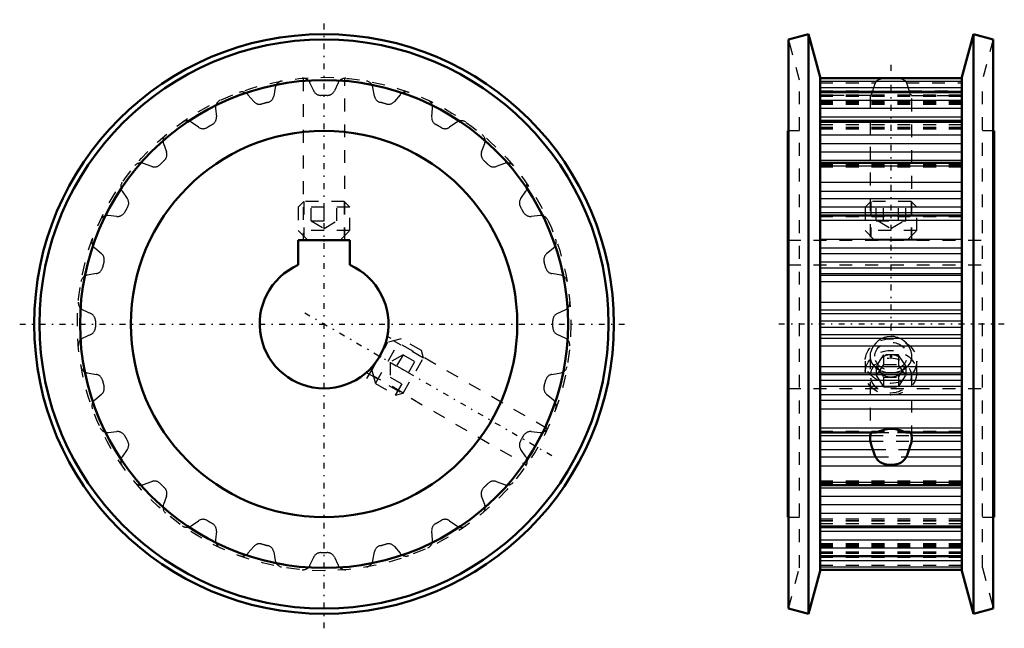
# Model space of a CAD drawing. Header units: millimetres. Extents: x -1 to 163, y 0 to 171.
# Tile 3 of 3: x 87 to 163, y 62 to 109. Entities that reach past the tile are written whole.
import ezdxf

# ---------------------------------------------------------------- set-up
doc = ezdxf.new("R2010")
doc.units = ezdxf.units.MM
doc.linetypes.add('Center', pattern=[1.5, 0.45, -0.5, 0.05, -0.5])
doc.linetypes.add('Dashed', pattern=[2, 1, -1])
for name, color, linetype, lineweight in [('2d ConnectionPoints', 7, 'Continuous', 50), ('AM_4', 3, 'Continuous', 25), ('AM_5', 3, 'Continuous', 25), ('center', 4, 'Center', 25), ('hidden', 3, 'Dashed', 25), ('vis', 1, 'Continuous', 50)]:
    doc.layers.add(name, color=color, linetype=linetype, lineweight=lineweight)

# ---------------------------------------------------------------- blocks, each defined once
blk = doc.blocks.new('10_SET_SCREW4_3_1_0_in_MTP24XL037_A_C10_900')
at = {"layer": 'AM_5', "linetype": 'Dashed'}
for p, q in [((113.83, 81.268), (115.83, 84.732)), ((118.213, 82.86), (115.893, 84.2)), ((116.643, 80.14), (114.322, 81.48))]:
    blk.add_line(p, q, dxfattribs=at)
at = {"layer": 'hidden'}
for p, q in [((114.205, 81.917), (115.455, 84.083)), ((114.48, 80.893), (116.48, 84.357)), ((116.48, 84.357), (115.455, 84.083)), ((118.056, 83.447), (116.48, 84.357)), ((116.056, 79.983), (118.056, 83.447)), ((118.213, 82.86), (118.056, 83.447)), ((116.629, 83.116), (115.629, 81.384)), ((116.629, 83.116), (115.629, 82.539)), ((116.629, 83.116), (117.928, 82.366)), ((116.643, 80.14), (118.213, 82.86)), ((114.205, 81.917), (114.48, 80.893)), ((115.629, 82.539), (115.629, 81.384)), ((116.129, 82.25), (117.428, 81.5)), ((115.629, 81.384), (116.928, 80.634)), ((114.48, 80.893), (116.056, 79.983)), ((116.056, 79.983), (116.643, 80.14))]:
    blk.add_line(p, q, dxfattribs=at)
blk = doc.blocks.new('11_SET_SCREW4_3_2_0_in_MTP24XL037_A_C10_900')
at = {"layer": 'AM_5', "linetype": 'Dashed'}
for p, q in [((108.93, 95), (108.93, 92.32)), ((112.07, 95), (112.07, 92.32)), ((112.5, 92), (108.5, 92))]:
    blk.add_line(p, q, dxfattribs=at)
at = {"layer": 'hidden'}
for p, q in [((108.93, 95), (108.5, 94.57)), ((112.07, 95), (108.93, 95)), ((109.5, 93.5), (109.5, 95)), ((110.5, 93.5), (110.5, 95)), ((111.5, 93.5), (111.5, 95)), ((112.5, 94.57), (112.07, 95)), ((112.5, 94.57), (108.5, 94.57)), ((108.5, 94.57), (108.5, 92.75)), ((112.5, 92.75), (112.5, 94.57)), ((109.5, 93.5), (111.5, 93.5)), ((109.5, 93.5), (110.5, 92.923)), ((110.5, 92.923), (111.5, 93.5)), ((108.5, 92.75), (109.25, 92)), ((112.5, 92.75), (108.5, 92.75)), ((111.75, 92), (112.5, 92.75))]:
    blk.add_line(p, q, dxfattribs=at)
blk = doc.blocks.new('12_MTP24XL037_A_C10_b_0_in_MTP24XL037_A_C10_900')
at = {"layer": 'AM_5', "linetype": 'Dashed'}
blk.add_line((113.83, 81.268), (115.83, 84.732), dxfattribs=at)
at = {"layer": 'center'}
for p, q in [((110.5, 61.875), (110.5, 109.125)), ((109.002, 86.365), (128.582, 75.06)), ((86.875, 85.5), (134.125, 85.5))]:
    blk.add_line(p, q, dxfattribs=at)
at = {"layer": 'hidden'}
for p, q in [((108.879, 104.577), (108.879, 92)), ((109.696, 103.6), (109.405, 104.224)), ((111.595, 104.224), (111.304, 103.6)), ((112.121, 92), (112.121, 104.577)), ((105.039, 102.776), (104.596, 103.303)), ((106.711, 103.87), (106.592, 103.192)), ((114.408, 103.192), (114.289, 103.87)), ((116.404, 103.303), (115.961, 102.776)), ((102.086, 102.263), (102.146, 101.577)), ((118.854, 101.577), (118.914, 102.263)), ((100.754, 100.774), (100.19, 101.169)), ((120.81, 101.169), (120.246, 100.774)), ((98.034, 99.514), (98.269, 98.867)), ((122.731, 98.867), (122.966, 99.514)), ((97.133, 97.731), (96.486, 97.966)), ((124.514, 97.966), (123.867, 97.731)), ((94.831, 95.81), (95.226, 95.246)), ((125.774, 95.246), (126.169, 95.81)), ((94.423, 93.854), (93.737, 93.914)), ((127.263, 93.914), (126.577, 93.854)), ((92.697, 91.404), (93.224, 90.961)), ((127.776, 90.961), (128.303, 91.404)), ((92.808, 89.408), (92.13, 89.289)), ((128.87, 89.289), (128.192, 89.408)), ((91.776, 86.595), (92.4, 86.304)), ((128.6, 86.304), (129.224, 86.595)), ((92.4, 84.696), (91.776, 84.405)), ((127.831, 77.366), (115.407, 84.539)), ((129.224, 84.405), (128.6, 84.696)), ((92.13, 81.711), (92.808, 81.592)), ((113.786, 81.731), (126.21, 74.558)), ((128.192, 81.592), (128.87, 81.711)), ((93.224, 80.039), (92.697, 79.596)), ((128.303, 79.596), (127.776, 80.039)), ((93.737, 77.086), (94.423, 77.146)), ((126.577, 77.146), (127.263, 77.086)), ((95.226, 75.754), (94.831, 75.19)), ((126.169, 75.19), (125.774, 75.754)), ((96.486, 73.034), (97.133, 73.269)), ((123.867, 73.269), (124.514, 73.034)), ((98.269, 72.133), (98.034, 71.486)), ((122.966, 71.486), (122.731, 72.133)), ((100.19, 69.831), (100.754, 70.226)), ((120.246, 70.226), (120.81, 69.831)), ((102.146, 69.423), (102.086, 68.737)), ((118.914, 68.737), (118.854, 69.423)), ((104.596, 67.697), (105.039, 68.224)), ((115.961, 68.224), (116.404, 67.697)), ((106.592, 67.808), (106.711, 67.13)), ((109.405, 66.776), (109.696, 67.4)), ((111.304, 67.4), (111.595, 66.776)), ((114.289, 67.13), (114.408, 67.808))]:
    blk.add_line(p, q, dxfattribs=at)
blk.add_circle((110.5, 85.5), 19.15, dxfattribs=at)
for centre, radius, start, end in [((107.312, 103.764), 0.61, 99.90174, 170), ((108.852, 103.967), 0.61, 25, 95.09825), ((112.148, 103.967), 0.61, 84.90174, 155), ((113.688, 103.764), 0.61, 10, 80.09828), ((104.129, 102.911), 0.61, 40, 110.09825), ((105.991, 103.298), 0.61, 284.21702, 350), ((110.249, 103.858), 0.61, 205, 270.78296), ((110.5, 85.5), 17.75, 89.21704, 90.78296), ((110.751, 103.858), 0.61, 269.21702, 335), ((115.009, 103.298), 0.61, 190, 255.78296), ((116.871, 102.911), 0.61, 69.90178, 140), ((102.693, 102.316), 0.61, 114.90174, 185), ((105.506, 103.168), 0.61, 220, 285.78296), ((110.5, 85.5), 17.75, 104.21704, 105.78296), ((110.5, 85.5), 17.75, 74.21704, 75.78296), ((115.494, 103.168), 0.61, 254.21706, 320), ((118.307, 102.316), 0.61, 355, 65.09828), ((99.84, 100.669), 0.61, 55, 125.09827), ((110.5, 85.5), 17.75, 119.21704, 120.78296), ((101.538, 101.524), 0.61, 299.21706, 5), ((119.462, 101.524), 0.61, 175, 240.78296), ((110.5, 85.5), 17.75, 59.21704, 60.78296), ((121.16, 100.669), 0.61, 54.90178, 125), ((98.607, 99.723), 0.61, 129.9017, 200), ((101.104, 101.273), 0.61, 235, 300.78296), ((119.896, 101.273), 0.61, 239.21706, 305), ((122.393, 99.723), 0.61, 340, 50.09828), ((97.696, 98.659), 0.61, 314.21702, 20), ((123.304, 98.659), 0.61, 160, 225.78293), ((96.277, 97.393), 0.61, 70, 140.09827), ((97.341, 98.304), 0.61, 250, 315.78296), ((110.5, 85.5), 17.75, 134.21704, 135.78296), ((110.5, 85.5), 17.75, 44.21704, 45.78296), ((123.659, 98.304), 0.61, 224.21706, 290), ((124.723, 97.393), 0.61, 39.90178, 110), ((95.331, 96.16), 0.61, 144.9017, 215), ((125.669, 96.16), 0.61, 325, 35.09828), ((94.727, 94.896), 0.61, 329.21702, 35), ((126.273, 94.896), 0.61, 145, 210.78293), ((94.476, 94.462), 0.61, 265, 330.78293), ((110.5, 85.5), 17.75, 149.21704, 150.78296), ((110.5, 85.5), 17.75, 29.21704, 30.78296), ((126.524, 94.462), 0.61, 209.21706, 275), ((93.684, 93.307), 0.61, 85, 155.09827), ((127.316, 93.307), 0.61, 24.90178, 95), ((93.089, 91.871), 0.61, 159.9017, 230), ((127.911, 91.871), 0.61, 310, 20.09828), ((92.832, 90.494), 0.61, 344.21702, 50), ((128.168, 90.494), 0.61, 130, 195.78293), ((110.5, 85.5), 17.75, 164.21704, 165.78296), ((110.5, 85.5), 17.75, 14.21704, 15.78296), ((92.702, 90.009), 0.61, 280, 345.78296), ((128.298, 90.009), 0.61, 194.21706, 260), ((92.236, 88.688), 0.61, 100, 170.09827), ((128.764, 88.688), 0.61, 9.90174, 80), ((92.033, 87.148), 0.61, 174.9017, 245), ((128.967, 87.148), 0.61, 295, 5.09826), ((92.142, 85.751), 0.61, 359.21702, 65), ((110.5, 85.5), 17.75, 179.21704, 180.78296), ((128.858, 85.751), 0.61, 115, 180.78293), ((110.5, 85.5), 17.75, 359.21704, 0.78296), ((92.142, 85.249), 0.61, 295, 0.78296), ((128.858, 85.249), 0.61, 179.21706, 245), ((92.033, 83.852), 0.61, 115, 185.09827), ((128.967, 83.852), 0.61, 354.90174, 65), ((92.236, 82.312), 0.61, 189.9017, 260), ((128.764, 82.312), 0.61, 280, 350.09827), ((92.702, 80.991), 0.61, 14.21706, 80), ((110.5, 85.5), 17.75, 194.21704, 195.78296), ((110.5, 85.5), 17.75, 344.21704, 345.78296), ((128.298, 80.991), 0.61, 100, 165.78293), ((92.832, 80.506), 0.61, 310, 15.78296), ((128.168, 80.506), 0.61, 164.21706, 230), ((93.089, 79.129), 0.61, 130, 200.09827), ((127.911, 79.129), 0.61, 339.9017, 50), ((93.684, 77.693), 0.61, 204.9017, 275), ((127.316, 77.693), 0.61, 265, 335.09827), ((94.476, 76.538), 0.61, 29.21706, 95), ((110.5, 85.5), 17.75, 209.21704, 210.78296), ((110.5, 85.5), 17.75, 329.21704, 330.78296), ((126.524, 76.538), 0.61, 85, 150.78296), ((94.727, 76.104), 0.61, 325, 30.78296), ((126.273, 76.104), 0.61, 149.21706, 215), ((95.331, 74.84), 0.61, 145, 215.09827), ((125.669, 74.84), 0.61, 324.90178, 35), ((96.277, 73.607), 0.61, 219.90174, 290), ((97.341, 72.696), 0.61, 44.21706, 110), ((110.5, 85.5), 17.75, 224.21704, 225.78296), ((97.696, 72.341), 0.61, 340, 45.78296), ((123.304, 72.341), 0.61, 134.21706, 200), ((110.5, 85.5), 17.75, 314.21704, 315.78296), ((123.659, 72.696), 0.61, 70, 135.78293), ((124.723, 73.607), 0.61, 250, 320.09827), ((98.607, 71.277), 0.61, 160, 230.09827), ((122.393, 71.277), 0.61, 309.90178, 20), ((101.104, 69.727), 0.61, 59.21706, 125), ((119.896, 69.727), 0.61, 55, 120.78293), ((99.84, 70.331), 0.61, 234.90174, 305), ((110.5, 85.5), 17.75, 239.21704, 240.78296), ((101.538, 69.476), 0.61, 355, 60.78296), ((119.462, 69.476), 0.61, 119.21706, 185), ((110.5, 85.5), 17.75, 299.21704, 300.78296), ((121.16, 70.331), 0.61, 235, 305.09827), ((102.693, 68.684), 0.61, 175, 245.09827), ((105.506, 67.832), 0.61, 74.21706, 140), ((110.5, 85.5), 17.75, 254.21704, 255.78296), ((105.991, 67.702), 0.61, 10, 75.78293), ((115.009, 67.702), 0.61, 104.21706, 170), ((110.5, 85.5), 17.75, 284.21704, 285.78296), ((115.494, 67.832), 0.61, 40, 105.78293), ((118.307, 68.684), 0.61, 294.90178, 5), ((104.129, 68.089), 0.61, 249.90174, 320), ((110.249, 67.142), 0.61, 89.21706, 155), ((110.5, 85.5), 17.75, 269.21704, 270.78296), ((110.751, 67.142), 0.61, 25, 90.78296), ((116.871, 68.089), 0.61, 220, 290.09827), ((107.312, 67.236), 0.61, 190, 260.09827), ((108.852, 67.033), 0.61, 264.90174, 335), ((112.148, 67.033), 0.61, 205, 275.09827), ((113.688, 67.236), 0.61, 279.90174, 350)]:
    blk.add_arc(centre, radius, start, end, dxfattribs=at)
at = {"layer": 'vis'}
for p, q in [((112.5, 92), (108.5, 92)), ((108.5, 92), (108.5, 90.083)), ((112.5, 90.083), (112.5, 92))]:
    blk.add_line(p, q, dxfattribs=at)
for radius in [22.5, 22.086, 18.939, 15]:
    blk.add_circle((110.5, 85.5), radius, dxfattribs=at)
blk.add_arc((110.5, 85.5), 5, 113.57818, 66.42182, dxfattribs=at)
blk = doc.blocks.new('13_SET_SCREW4_3_1_0_in_MTP24XL037_A_C10_900')
at = {"layer": 'hidden'}
for p, q in [((152.5, 82.625), (152.5, 81.715)), ((153.923, 83.116), (153.345, 82.25)), ((155.077, 83.116), (153.923, 83.116)), ((153.923, 83.116), (153.923, 82.366)), ((155.655, 82.25), (155.077, 83.116)), ((155.077, 83.116), (155.077, 82.366)), ((156.5, 81.715), (156.5, 82.625)), ((153.923, 82.366), (153.345, 81.5)), ((153.345, 82.25), (153.345, 81.5)), ((153.345, 82.25), (153.923, 81.384)), ((153.923, 82.366), (155.077, 82.366)), ((155.655, 81.5), (155.077, 82.366)), ((155.077, 81.384), (155.655, 82.25)), ((155.655, 82.25), (155.655, 81.5)), ((153.345, 81.5), (153.923, 80.634)), ((153.923, 81.384), (155.077, 81.384)), ((153.923, 81.384), (153.923, 80.634)), ((155.077, 80.634), (155.655, 81.5)), ((155.077, 81.384), (155.077, 80.634)), ((153.923, 80.634), (155.077, 80.634))]:
    blk.add_line(p, q, dxfattribs=at)
for centre, major_axis in [((154.5, 82.625), (2, 0)), ((154.5, 83), (-1.25, 0)), ((154.5, 81.715), (2, 0)), ((154.5, 81.5), (-1.571, 0))]:
    blk.add_ellipse(centre, major_axis=major_axis, ratio=0.866025, dxfattribs=at)
for start_param, end_param in [(1.570796, 4.712389), (4.712389, 7.853982)]:
    blk.add_ellipse((154.5, 82.25), major_axis=(1, 0), ratio=0.866025, start_param=start_param, end_param=end_param, dxfattribs=at)
blk = doc.blocks.new('14_SET_SCREW4_3_2_0_in_MTP24XL037_A_C10_900')
at = {"layer": 'AM_5', "linetype": 'Dashed'}
for p, q in [((152.929, 95), (152.929, 92.32)), ((156.071, 95), (156.071, 92.32)), ((152.5, 92), (156.5, 92))]:
    blk.add_line(p, q, dxfattribs=at)
at = {"layer": 'hidden'}
for p, q in [((152.929, 95), (152.5, 94.57)), ((156.071, 95), (152.929, 95)), ((153.345, 93.5), (153.345, 95)), ((153.923, 93.5), (153.923, 95)), ((155.077, 93.5), (155.077, 95)), ((155.655, 93.5), (155.655, 95)), ((156.5, 94.57), (156.071, 95)), ((152.5, 94.57), (152.5, 92.75)), ((156.5, 94.57), (152.5, 94.57)), ((156.5, 92.75), (156.5, 94.57)), ((153.345, 93.5), (155.655, 93.5)), ((153.5, 93.5), (154.5, 92.923)), ((154.5, 92.923), (155.5, 93.5)), ((152.5, 92.75), (153.25, 92)), ((156.5, 92.75), (152.5, 92.75)), ((155.75, 92), (156.5, 92.75))]:
    blk.add_line(p, q, dxfattribs=at)
blk = doc.blocks.new('15_MTP24XL037_A_C10_b_0_in_MTP24XL037_A_C10_900')
at = {"layer": 'AM_4'}
for p, q in [((149, 104.574), (160, 104.574)), ((149, 104.365), (160, 104.365)), ((149, 103.87), (160, 103.87)), ((149, 103.484), (160, 103.484)), ((149, 102.87), (160, 102.87)), ((149, 102.263), (160, 102.263)), ((149, 101.577), (160, 101.577)), ((149, 101.168), (160, 101.168)), ((149, 100.191), (160, 100.191)), ((149, 99.514), (160, 99.514)), ((149, 98.867), (160, 98.867)), ((149, 98.221), (160, 98.221)), ((149, 97.784), (160, 97.784)), ((149, 96.511), (160, 96.511)), ((149, 95.81), (160, 95.81)), ((149, 95.246), (160, 95.246)), ((149, 94.584), (160, 94.584)), ((149, 94.164), (160, 94.164)), ((149, 93.563), (160, 93.563)), ((149, 92.081), (160, 92.081)), ((149, 91.404), (160, 91.404)), ((149, 90.961), (160, 90.961)), ((149, 90.328), (160, 90.328)), ((149, 89.859), (160, 89.859)), ((149, 89.408), (160, 89.408)), ((149, 89.289), (160, 89.289)), ((149, 88.793), (160, 88.793)), ((149, 87.202), (160, 87.202)), ((149, 86.595), (160, 86.595)), ((149, 86.304), (160, 86.304)), ((149, 85.743), (160, 85.743)), ((149, 85.257), (160, 85.257)), ((149, 84.696), (160, 84.696)), ((149, 84.405), (160, 84.405)), ((149, 83.798), (160, 83.798)), ((149, 82.207), (160, 82.207)), ((149, 81.711), (160, 81.711)), ((149, 81.592), (160, 81.592)), ((149, 81.141), (160, 81.141)), ((149, 80.672), (160, 80.672)), ((149, 80.039), (160, 80.039)), ((149, 79.596), (160, 79.596)), ((149, 78.919), (160, 78.919)), ((149, 77.437), (160, 77.437)), ((149, 76.836), (152.897, 76.836)), ((156.103, 76.836), (160, 76.836)), ((149, 76.416), (152.897, 76.416)), ((149, 75.754), (153.092, 75.754)), ((155.908, 75.754), (160, 75.754)), ((156.103, 76.416), (160, 76.416)), ((149, 75.19), (153.304, 75.19)), ((155.696, 75.19), (160, 75.19)), ((149, 74.489), (160, 74.489)), ((149, 73.216), (160, 73.216)), ((149, 72.779), (160, 72.779)), ((149, 72.133), (160, 72.133)), ((149, 71.486), (160, 71.486)), ((149, 70.809), (160, 70.809)), ((149, 69.832), (160, 69.832)), ((149, 69.423), (160, 69.423)), ((149, 68.737), (160, 68.737)), ((149, 68.13), (160, 68.13)), ((149, 67.516), (160, 67.516)), ((149, 67.13), (160, 67.13)), ((149, 66.635), (160, 66.635)), ((149, 66.426), (160, 66.426))]:
    blk.add_line(p, q, dxfattribs=at)
at = {"layer": 'AM_5', "linetype": 'Dashed'}
blk.add_line((156.5, 92), (152.5, 92), dxfattribs=at)
at = {"layer": 'center'}
for p, q in [((154.5, 105.608), (154.5, 84.543)), ((163.3, 85.5), (145.7, 85.5))]:
    blk.add_line(p, q, dxfattribs=at)
at = {"layer": 'hidden'}
for p, q in [((147.4, 104.439), (146.557, 107.586)), ((162.443, 107.586), (161.6, 104.439)), ((147.4, 66.561), (147.4, 104.439)), ((149, 104.224), (153.304, 104.224)), ((155.696, 104.224), (160, 104.224)), ((161.6, 66.561), (161.6, 104.439)), ((149, 103.6), (153.092, 103.6)), ((149, 103.303), (160, 103.303)), ((152.879, 103.25), (149, 103.25)), ((149, 103.248), (152.897, 103.248)), ((149, 103.248), (152.899, 103.248)), ((149, 103.192), (160, 103.192)), ((152.879, 103.25), (152.879, 92)), ((152.879, 103.25), (152.897, 103.248)), ((152.897, 103.248), (152.899, 103.248)), ((155.908, 103.6), (160, 103.6)), ((156.089, 103.252), (156.093, 103.25)), ((156.101, 103.248), (156.103, 103.248)), ((156.101, 103.248), (160, 103.248)), ((156.103, 103.248), (156.121, 103.25)), ((156.103, 103.248), (160, 103.248)), ((160, 103.25), (156.121, 103.25)), ((156.121, 92), (156.121, 103.25)), ((149, 102.776), (160, 102.776)), ((149, 102.706), (160, 102.706)), ((149, 102.581), (160, 102.581)), ((149, 102.558), (160, 102.558)), ((149, 101.169), (160, 101.169)), ((149, 100.992), (160, 100.992)), ((147.4, 100.5), (146.557, 100.5)), ((149, 100.774), (160, 100.774)), ((149, 100.749), (160, 100.749)), ((149, 100.663), (160, 100.663)), ((162.443, 100.5), (161.6, 100.5)), ((149, 97.966), (160, 97.966)), ((149, 97.878), (160, 97.878)), ((149, 97.731), (160, 97.731)), ((149, 97.694), (160, 97.694)), ((149, 93.914), (160, 93.914)), ((149, 93.854), (160, 93.854)), ((149, 93.852), (160, 93.852)), ((146.5, 92), (162.5, 92)), ((146.5, 90.083), (162.5, 90.083)), ((152.879, 83.001), (152.879, 76.625)), ((156.121, 76.625), (156.121, 83.001)), ((146.5, 80.5), (162.5, 80.5)), ((160, 77.148), (149, 77.148)), ((149, 77.146), (160, 77.146)), ((149, 77.086), (160, 77.086)), ((152.897, 76.836), (156.103, 76.836)), ((153.078, 77.148), (153.092, 77.146)), ((153.328, 77.083), (153.304, 77.086)), ((153.331, 77.083), (155.671, 77.083)), ((155.696, 77.086), (155.672, 77.083)), ((155.908, 77.146), (155.922, 77.148)), ((152.897, 76.416), (156.103, 76.416)), ((153.092, 75.754), (155.908, 75.754)), ((153.304, 75.19), (155.696, 75.19)), ((160, 73.306), (149, 73.306)), ((149, 73.269), (160, 73.269)), ((149, 73.122), (160, 73.122)), ((149, 73.034), (160, 73.034)), ((146.557, 70.5), (147.4, 70.5)), ((160, 70.337), (149, 70.337)), ((161.6, 70.5), (162.443, 70.5)), ((149, 70.251), (160, 70.251)), ((149, 70.226), (160, 70.226)), ((149, 70.008), (160, 70.008)), ((149, 69.831), (160, 69.831)), ((160, 68.442), (149, 68.442)), ((149, 68.419), (160, 68.419)), ((149, 68.294), (160, 68.294)), ((149, 68.224), (160, 68.224)), ((149, 67.808), (160, 67.808)), ((160, 67.752), (149, 67.752)), ((149, 67.75), (160, 67.75)), ((149, 67.697), (160, 67.697)), ((149, 67.4), (160, 67.4)), ((146.557, 63.414), (147.4, 66.561)), ((149, 66.776), (160, 66.776)), ((161.6, 66.561), (162.443, 63.414))]:
    blk.add_line(p, q, dxfattribs=at)
for points in [[(153.092, 103.6), (153.168, 103.857), (153.253, 104.099), (153.304, 104.224)], [(153.304, 104.224), (153.347, 104.304), (153.401, 104.372), (153.465, 104.427), (153.536, 104.47), (153.666, 104.52), (153.809, 104.549), (154.036, 104.57), (154.234, 104.575)], [(154.79, 104.574), (154.955, 104.57), (155.127, 104.558), (155.289, 104.531), (155.399, 104.499), (155.499, 104.451), (155.572, 104.398), (155.634, 104.331), (155.696, 104.224)], [(155.696, 104.224), (155.786, 103.992), (155.867, 103.744), (155.908, 103.6)], [(153.092, 103.6), (153.063, 103.509), (153.03, 103.428), (152.996, 103.361), (152.962, 103.308), (152.932, 103.27), (152.907, 103.25), (152.899, 103.248)], [(156.101, 103.248), (156.084, 103.256), (156.059, 103.279), (156.03, 103.318), (155.999, 103.371), (155.964, 103.441), (155.931, 103.524), (155.908, 103.6)], [(156.121, 83), (156.114, 83.129), (156.071, 83.355), (155.985, 83.584), (155.863, 83.799), (155.702, 84.001), (155.506, 84.183), (155.276, 84.336), (155.026, 84.448), (154.89, 84.49), (154.751, 84.519), (154.488, 84.539), (154.218, 84.513), (153.972, 84.447), (153.733, 84.341), (153.514, 84.199), (153.317, 84.022), (153.148, 83.815), (153.014, 83.583), (152.927, 83.347), (152.899, 83.223), (152.883, 83.1), (152.879, 83)], [(152.879, 83), (152.886, 82.874), (152.932, 82.653), (153.016, 82.457), (153.14, 82.275), (153.301, 82.115), (153.499, 81.979), (153.621, 81.915)], [(155.379, 81.915), (155.482, 81.967), (155.68, 82.1), (155.85, 82.263), (155.981, 82.452), (156.033, 82.558), (156.073, 82.67), (156.116, 82.891), (156.121, 83)], [(153.621, 81.915), (153.726, 81.87), (153.853, 81.826), (153.985, 81.79), (154.235, 81.746), (154.5, 81.731)], [(154.5, 81.731), (154.76, 81.746), (155.02, 81.791), (155.258, 81.864), (155.379, 81.915)], [(152.992, 77.087), (153.001, 77.099), (153.035, 77.132), (153.069, 77.147), (153.078, 77.148)], [(153.304, 77.086), (153.214, 77.108), (153.133, 77.132), (153.092, 77.146)], [(155.908, 77.146), (155.832, 77.121), (155.747, 77.098), (155.696, 77.086)], [(155.922, 77.148), (155.936, 77.146), (155.97, 77.128), (156.004, 77.093), (156.01, 77.085)]]:
    blk.add_lwpolyline(points, dxfattribs=at)
at = {"layer": 'vis'}
for p, q in [((148.102, 108), (146.557, 107.586)), ((148.102, 63), (148.102, 108)), ((149, 104.65), (148.102, 108)), ((160.898, 108), (160, 104.65)), ((162.443, 107.586), (160.898, 108)), ((160.898, 63), (160.898, 108)), ((146.557, 63.414), (146.557, 107.586)), ((162.443, 63.414), (162.443, 107.586)), ((149, 66.35), (149, 104.65)), ((160, 104.577), (149, 104.577)), ((160, 66.35), (160, 104.65)), ((160, 103.521), (149, 103.521)), ((160, 101.279), (149, 101.279)), ((146.5, 70.5), (146.5, 100.5)), ((146.557, 100.5), (146.5, 100.5)), ((162.5, 100.5), (162.443, 100.5)), ((162.5, 70.5), (162.5, 100.5)), ((160, 98.003), (149, 98.003)), ((160, 93.917), (149, 93.917)), ((149, 77.083), (153.331, 77.083)), ((152.879, 76.625), (152.897, 76.416)), ((155.671, 77.083), (160, 77.083)), ((156.121, 76.625), (156.103, 76.836)), ((149, 72.997), (160, 72.997)), ((146.5, 70.5), (146.557, 70.5)), ((162.443, 70.5), (162.5, 70.5)), ((149, 69.721), (160, 69.721)), ((149, 67.479), (160, 67.479)), ((148.102, 63), (149, 66.35)), ((149, 66.423), (160, 66.423)), ((160, 66.35), (160.898, 63)), ((146.557, 63.414), (148.102, 63)), ((160.898, 63), (162.443, 63.414))]:
    blk.add_line(p, q, dxfattribs=at)
for points in [[(155.672, 77.083), (155.653, 77.085), (155.599, 77.096), (155.535, 77.117), (155.464, 77.143), (155.334, 77.194), (155.191, 77.245), (154.964, 77.31), (154.724, 77.353), (154.473, 77.365), (154.222, 77.346), (154.045, 77.312), (153.873, 77.266), (153.711, 77.211), (153.601, 77.169), (153.501, 77.13), (153.428, 77.104), (153.366, 77.088), (153.328, 77.083)], [(152.897, 76.836), (152.879, 76.627), (152.879, 76.625)], [(152.897, 76.836), (152.916, 76.919), (152.941, 76.994), (152.969, 77.053), (152.992, 77.087)], [(156.01, 77.085), (156.038, 77.041), (156.068, 76.972), (156.093, 76.886), (156.103, 76.836)], [(156.103, 76.416), (156.121, 76.623), (156.121, 76.625)], [(153.092, 75.754), (153.064, 75.844), (153.03, 75.944), (152.996, 76.046), (152.962, 76.152), (152.932, 76.258), (152.907, 76.363), (152.897, 76.416)], [(153.092, 75.754), (153.168, 75.522), (153.253, 75.304), (153.304, 75.19)], [(155.696, 75.19), (155.786, 75.4), (155.867, 75.624), (155.908, 75.754)], [(156.103, 76.416), (156.084, 76.325), (156.059, 76.227), (156.031, 76.13), (155.999, 76.03), (155.965, 75.928), (155.931, 75.829), (155.908, 75.754)], [(153.304, 75.19), (153.347, 75.111), (153.401, 75.032), (153.465, 74.956), (153.536, 74.886), (153.666, 74.786), (153.809, 74.706), (154.036, 74.62), (154.276, 74.572), (154.527, 74.558), (154.778, 74.58), (154.955, 74.618), (155.127, 74.677), (155.289, 74.758), (155.399, 74.833), (155.499, 74.919), (155.572, 74.998), (155.634, 75.082), (155.696, 75.19)]]:
    blk.add_lwpolyline(points, dxfattribs=at)

msp = doc.modelspace()

# ---------------------------------------------------------------- linework, layer by layer
at = {"layer": '2d ConnectionPoints'}
for p in [(110.5, 92), (110.5, 92), (154.5, 92), (154.5, 92), (114.83, 83), (154.5, 83)]:
    msp.add_point(p, dxfattribs=at)

# ---------------------------------------------------------------- block references
for name in ['12_MTP24XL037_A_C10_b_0_in_MTP24XL037_A_C10_900', '15_MTP24XL037_A_C10_b_0_in_MTP24XL037_A_C10_900', '11_SET_SCREW4_3_2_0_in_MTP24XL037_A_C10_900', '14_SET_SCREW4_3_2_0_in_MTP24XL037_A_C10_900', '10_SET_SCREW4_3_1_0_in_MTP24XL037_A_C10_900', '13_SET_SCREW4_3_1_0_in_MTP24XL037_A_C10_900']:
    msp.add_blockref(name, (0, 0))

doc.saveas('drawing.dxf')
